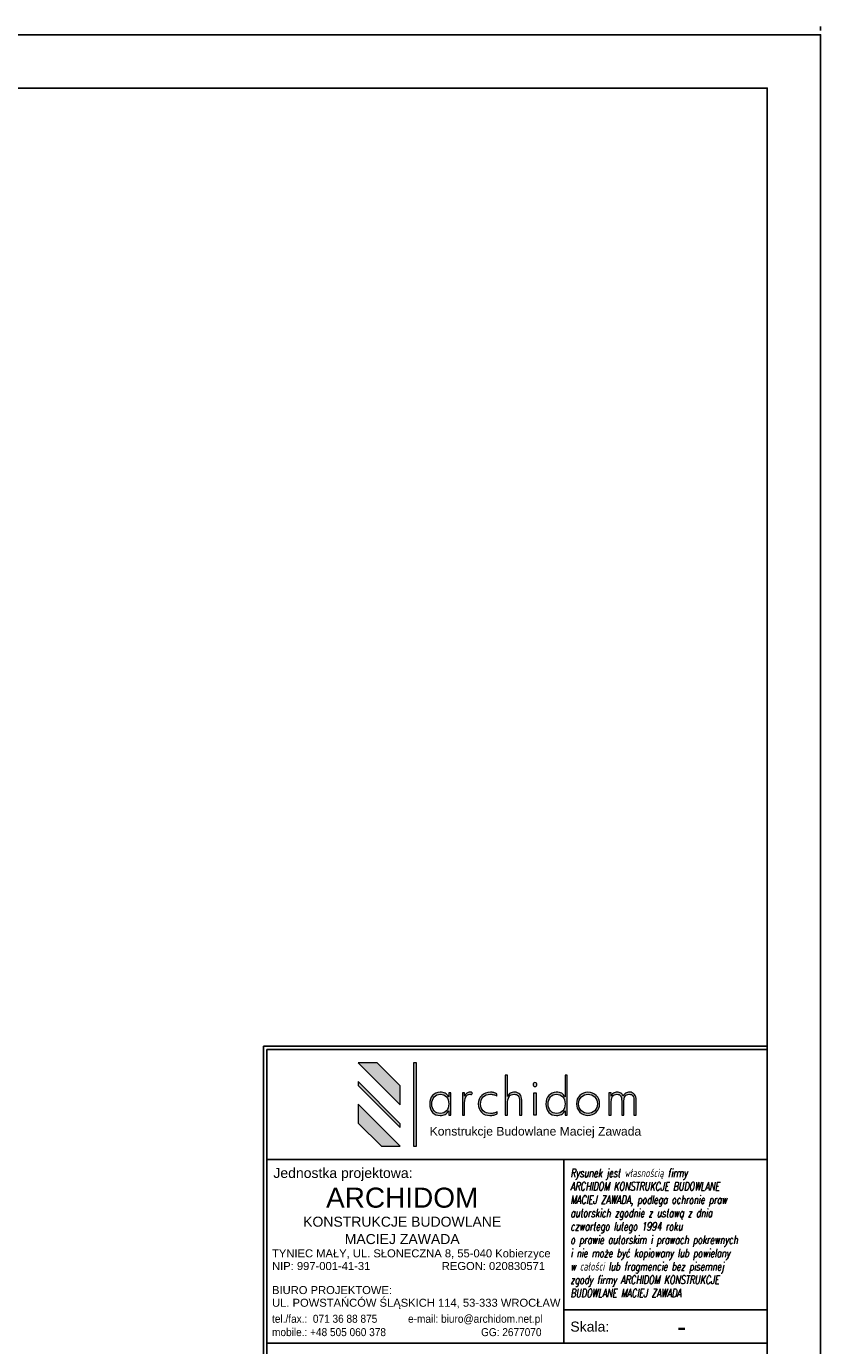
# Model space of a CAD drawing. Header units: millimetres. Extents: x 1699 to 2149, y 1001 to 1709.
# Tile 10 of 10: x 2030 to 2149, y 1482 to 1680. Entities that reach past the tile are written whole.
import ezdxf
from ezdxf.enums import TextEntityAlignment as Align

# ---------------------------------------------------------------- set-up
doc = ezdxf.new("R2010")
doc.units = ezdxf.units.MM
doc.layers.add('_Pomocnicza', color=4, linetype='Continuous', plot=False)
doc.layers.add('FBThlon-opisy', color=7, linetype='Continuous')
doc.styles.add('Logo1', font='arial.ttf', dxfattribs={"height": 13})
doc.styles.get("Standard").update_dxf_attribs({"font": 'ARIAL.TTF'})
doc.styles.add('Zwykły 20', font='romans.shx', dxfattribs={"width": 0.8, "oblique": 10, "height": 3})
doc.dimstyles.new('ISO-25', dxfattribs={"dimtxt": 2.5, "dimasz": 2.5, "dimexe": 1.25, "dimexo": 0.625, "dimtad": 1, "dimtxsty": 'Standard', "dimcen": 2.5, "dimadec": 0, "dimazin": 0, "dimtfac": 1, "dimtmove": 0, "dimatfit": 3, "dimfxl": 0, "dimarcsym": 0})

# ---------------------------------------------------------------- blocks, each defined once
blk = doc.blocks.new('*D71')
at = {"layer": '_Pomocnicza', "color": 0, "lineweight": -2}
for p, q in [((0, 0.62), (0, 1.25)), ((0, 0), (420, 0)), ((420, 0.62), (420, 1.25))]:
    blk.add_line(p, q, dxfattribs=at)
at = {"layer": 'Defpoints', "color": 0}
for p in [(0, 0), (420, 0), (420, 0)]:
    blk.add_point(p, dxfattribs=at)
at = {"layer": '_Pomocnicza', "color": 0, "insert": (31.83, 13.39), "char_height": 25, "attachment_point": 5}
blk.add_mtext('420', dxfattribs=at)
blk = doc.blocks.new('_None')
blk = doc.blocks.new('Logo_archidom_2018_black')
at = {"lineweight": 0}
h = blk.add_hatch(color=256, dxfattribs=at)
h.dxf.hatch_style = 2
h.paths.add_polyline_path([(-181.7, 145), (-210, 145), (-147, 82), (-147, 110.3)])
h = blk.add_hatch(color=256, dxfattribs=at)
h.dxf.hatch_style = 2
h.paths.add_polyline_path([(-123, 145), (-127, 145), (-127, 20), (-123, 20)])
h = blk.add_hatch(color=256, dxfattribs=at)
h.dxf.hatch_style = 2
edge = h.paths.add_edge_path()
edge.add_spline(control_points=[(34.9, 66.8), (34.9, 66.8), (31.7, 66.8), (31.7, 66.8), (31.7, 66.8), (31.7, 87.6), (31.7, 87.6), (31.7, 91.2), (31, 93.8), (29.7, 95.5), (28.5, 97.1), (26.4, 97.9), (23.5, 97.9), (20.1, 97.9), (17.5, 96.7), (16, 94.3), (14.4, 91.9), (13.6, 88.1), (13.6, 82.9), (13.6, 82.9), (13.6, 66.8), (13.6, 66.8), (13.6, 66.8), (10.3, 66.8), (10.3, 66.8), (10.3, 66.8), (10.3, 126.5), (10.3, 126.5), (10.3, 126.5), (13.6, 126.5), (13.6, 126.5), (13.6, 126.5), (13.6, 94.6), (13.6, 94.6), (14.7, 97), (16, 98.7), (17.7, 99.6), (19.3, 100.5), (21.5, 101), (24.4, 101), (27.6, 101), (30.2, 99.9), (32.1, 97.8), (34, 95.6), (34.9, 92.7), (34.9, 88.9), (34.9, 88.9), (34.9, 66.8), (34.9, 66.8)], knot_values=[0, 0, 0, 0, 1, 1, 1, 2, 2, 2, 3, 3, 3, 4, 4, 4, 5, 5, 5, 6, 6, 6, 7, 7, 7, 8, 8, 8, 9, 9, 9, 10, 10, 10, 11, 11, 11, 12, 12, 12, 13, 13, 13, 14, 14, 14, 15, 15, 15, 16, 16, 16, 16], degree=3, periodic=1)
h = blk.add_hatch(color=256, dxfattribs=at)
h.dxf.hatch_style = 2
edge = h.paths.add_edge_path()
edge.add_spline(control_points=[(103, 66.8), (103, 66.8), (99.8, 66.8), (99.8, 66.8), (99.8, 66.8), (99.8, 73.2), (99.8, 73.2), (98.3, 70.7), (96.5, 68.9), (94.4, 67.8), (92.3, 66.7), (89.8, 66.1), (86.9, 66.1), (82.3, 66.1), (78.5, 67.7), (75.6, 70.8), (72.7, 73.9), (71.2, 78), (71.2, 83.2), (71.2, 88.5), (72.6, 92.8), (75.5, 96), (78.4, 99.3), (82.1, 101), (86.7, 101), (90.2, 101), (92.9, 100.4), (94.8, 99.3), (96.7, 98.2), (98.4, 96.4), (99.8, 93.9), (99.8, 93.9), (99.8, 126.5), (99.8, 126.5), (99.8, 126.5), (103, 126.5), (103, 126.5), (103, 126.5), (103, 66.8), (103, 66.8)], knot_values=[0, 0, 0, 0, 1, 1, 1, 2, 2, 2, 3, 3, 3, 4, 4, 4, 5, 5, 5, 6, 6, 6, 7, 7, 7, 8, 8, 8, 9, 9, 9, 10, 10, 10, 11, 11, 11, 12, 12, 12, 13, 13, 13, 13], degree=3, periodic=1)
edge = h.paths.add_edge_path()
edge.add_spline(control_points=[(99.8, 83.6), (99.8, 88), (98.6, 91.5), (96.3, 94.1), (93.9, 96.6), (90.8, 97.9), (86.9, 97.9), (83.2, 97.9), (80.2, 96.6), (77.9, 93.9), (75.6, 91.2), (74.5, 87.6), (74.5, 83.2), (74.5, 78.9), (75.6, 75.5), (78, 72.9), (80.3, 70.4), (83.4, 69.1), (87.3, 69.1), (91.1, 69.1), (94.2, 70.4), (96.4, 73.1), (98.7, 75.7), (99.8, 79.2), (99.8, 83.6)], knot_values=[0, 0, 0, 0, 1, 1, 1, 2, 2, 2, 3, 3, 3, 4, 4, 4, 5, 5, 5, 6, 6, 6, 7, 7, 7, 8, 8, 8, 8], degree=3, periodic=0)
h = blk.add_hatch(color=256, dxfattribs=at)
h.dxf.hatch_style = 2
h.paths.add_polyline_path([(-210, 116.8), (-210, 111.2), (-147, 48.2), (-147, 53.8)])
h = blk.add_hatch(color=256, dxfattribs=at)
h.dxf.hatch_style = 2
edge = h.paths.add_edge_path()
edge.add_spline(control_points=[(-71.2, 66.8), (-71.2, 66.8), (-74.4, 66.8), (-74.4, 66.8), (-74.4, 66.8), (-74.4, 73.2), (-74.4, 73.2), (-75.9, 70.7), (-77.7, 68.9), (-79.8, 67.8), (-81.9, 66.7), (-84.4, 66.1), (-87.3, 66.1), (-92, 66.1), (-95.7, 67.7), (-98.7, 70.8), (-101.6, 73.9), (-103, 78), (-103, 83.2), (-103, 88.5), (-101.6, 92.8), (-98.7, 96), (-95.8, 99.3), (-92.1, 101), (-87.5, 101), (-84.2, 101), (-81.6, 100.4), (-79.6, 99.3), (-77.6, 98.2), (-75.8, 96.4), (-74.4, 93.9), (-74.4, 93.9), (-74.4, 100.2), (-74.4, 100.2), (-74.4, 100.2), (-71.2, 100.2), (-71.2, 100.2), (-71.2, 100.2), (-71.2, 66.8), (-71.2, 66.8)], knot_values=[0, 0, 0, 0, 1, 1, 1, 2, 2, 2, 3, 3, 3, 4, 4, 4, 5, 5, 5, 6, 6, 6, 7, 7, 7, 8, 8, 8, 9, 9, 9, 10, 10, 10, 11, 11, 11, 12, 12, 12, 13, 13, 13, 13], degree=3, periodic=1)
edge = h.paths.add_edge_path()
edge.add_spline(control_points=[(-74.4, 83.6), (-74.4, 88), (-75.6, 91.5), (-77.9, 94.1), (-80.3, 96.6), (-83.4, 97.9), (-87.3, 97.9), (-91, 97.9), (-94, 96.6), (-96.3, 93.9), (-98.6, 91.2), (-99.8, 87.6), (-99.8, 83.2), (-99.8, 78.9), (-98.6, 75.5), (-96.3, 72.9), (-93.9, 70.4), (-90.8, 69.1), (-86.9, 69.1), (-83.1, 69.1), (-80.1, 70.4), (-77.8, 73.1), (-75.6, 75.7), (-74.4, 79.2), (-74.4, 83.6)], knot_values=[0, 0, 0, 0, 1, 1, 1, 2, 2, 2, 3, 3, 3, 4, 4, 4, 5, 5, 5, 6, 6, 6, 7, 7, 7, 8, 8, 8, 8], degree=3, periodic=0)
h = blk.add_hatch(color=256, dxfattribs=at)
h.dxf.hatch_style = 2
edge = h.paths.add_edge_path()
edge.add_spline(control_points=[(-39, 100.2), (-39, 100.2), (-40.1, 97.2), (-40.1, 97.2), (-40.5, 97.4), (-40.9, 97.6), (-41.4, 97.7), (-41.9, 97.9), (-42.4, 97.9), (-42.9, 97.9), (-45.6, 97.9), (-47.5, 96.6), (-48.8, 93.8), (-50.1, 91.1), (-50.7, 86.9), (-50.7, 81.3), (-50.7, 81.3), (-50.7, 66.8), (-50.7, 66.8), (-50.7, 66.8), (-53.9, 66.8), (-53.9, 66.8), (-53.9, 66.8), (-53.9, 100.2), (-53.9, 100.2), (-53.9, 100.2), (-50.7, 100.2), (-50.7, 100.2), (-50.7, 100.2), (-50.7, 94.9), (-50.7, 94.9), (-49.9, 97), (-48.9, 98.6), (-47.5, 99.5), (-46.2, 100.5), (-44.4, 101), (-42.2, 101), (-41.6, 101), (-41, 100.9), (-40.5, 100.8), (-39.9, 100.6), (-39.5, 100.5), (-39, 100.2)], knot_values=[0, 0, 0, 0, 1, 1, 1, 2, 2, 2, 3, 3, 3, 4, 4, 4, 5, 5, 5, 6, 6, 6, 7, 7, 7, 8, 8, 8, 9, 9, 9, 10, 10, 10, 11, 11, 11, 12, 12, 12, 13, 13, 13, 14, 14, 14, 14], degree=3, periodic=0)
h = blk.add_hatch(color=256, dxfattribs=at)
h.dxf.hatch_style = 2
edge = h.paths.add_edge_path()
edge.add_spline(control_points=[(-1.7, 68.5), (-3.3, 67.7), (-5.1, 67.1), (-7, 66.7), (-8.8, 66.3), (-10.9, 66.1), (-13, 66.1), (-18, 66.1), (-22.1, 67.7), (-25.3, 70.9), (-28.5, 74.1), (-30.1, 78.3), (-30.1, 83.3), (-30.1, 88.6), (-28.4, 92.8), (-25.1, 96.1), (-21.8, 99.3), (-17.4, 101), (-12.1, 101), (-10.3, 101), (-8.6, 100.8), (-7, 100.4), (-5.4, 99.9), (-3.8, 99.3), (-2.3, 98.5), (-2.3, 98.5), (-2.3, 95.2), (-2.3, 95.2), (-3.8, 96.1), (-5.4, 96.8), (-7.1, 97.2), (-8.7, 97.7), (-10.4, 97.9), (-12.1, 97.9), (-16.7, 97.9), (-20.3, 96.6), (-22.9, 93.9), (-25.5, 91.2), (-26.8, 87.6), (-26.8, 83), (-26.8, 79), (-25.5, 75.6), (-22.7, 73), (-20, 70.4), (-16.5, 69.1), (-12.1, 69.1), (-10.1, 69.1), (-8.3, 69.4), (-6.6, 69.8), (-4.8, 70.3), (-3.2, 71), (-1.7, 71.9), (-1.7, 71.9), (-1.7, 68.5), (-1.7, 68.5)], knot_values=[0, 0, 0, 0, 1, 1, 1, 2, 2, 2, 3, 3, 3, 4, 4, 4, 5, 5, 5, 6, 6, 6, 7, 7, 7, 8, 8, 8, 9, 9, 9, 10, 10, 10, 11, 11, 11, 12, 12, 12, 13, 13, 13, 14, 14, 14, 15, 15, 15, 16, 16, 16, 17, 17, 17, 18, 18, 18, 18], degree=3, periodic=0)
h = blk.add_hatch(color=256, dxfattribs=at)
h.dxf.hatch_style = 2
edge = h.paths.add_edge_path()
edge.add_spline(control_points=[(57.7, 112.4), (57.7, 111.6), (57.5, 110.9), (56.9, 110.3), (56.3, 109.8), (55.6, 109.5), (54.8, 109.5), (54, 109.5), (53.4, 109.8), (52.8, 110.3), (52.2, 110.9), (51.9, 111.6), (51.9, 112.4), (51.9, 113.2), (52.2, 113.9), (52.8, 114.4), (53.4, 115), (54, 115.3), (54.8, 115.3), (55.6, 115.3), (56.3, 115), (56.9, 114.4), (57.5, 113.9), (57.7, 113.2), (57.7, 112.4)], knot_values=[0, 0, 0, 0, 1, 1, 1, 2, 2, 2, 3, 3, 3, 4, 4, 4, 5, 5, 5, 6, 6, 6, 7, 7, 7, 8, 8, 8, 8], degree=3, periodic=0)
h.paths.add_polyline_path([(56.5, 66.8), (53.3, 66.8), (53.3, 100.2), (56.5, 100.2)])
h = blk.add_hatch(color=256, dxfattribs=at)
h.dxf.hatch_style = 2
edge = h.paths.add_edge_path()
edge.add_spline(control_points=[(151.6, 83.7), (151.6, 78.8), (149.9, 74.6), (146.5, 71.2), (143.1, 67.8), (139, 66.1), (134.2, 66.1), (129.4, 66.1), (125.4, 67.8), (122, 71.2), (118.6, 74.6), (117, 78.8), (117, 83.7), (117, 88.5), (118.6, 92.6), (122, 96), (125.3, 99.3), (129.4, 101), (134.2, 101), (139.1, 101), (143.2, 99.3), (146.6, 96), (149.9, 92.6), (151.6, 88.5), (151.6, 83.7)], knot_values=[0, 0, 0, 0, 1, 1, 1, 2, 2, 2, 3, 3, 3, 4, 4, 4, 5, 5, 5, 6, 6, 6, 7, 7, 7, 8, 8, 8, 8], degree=3, periodic=0)
edge = h.paths.add_edge_path()
edge.add_spline(control_points=[(148.3, 83.6), (148.3, 87.6), (147, 91), (144.3, 93.8), (141.6, 96.6), (138.3, 97.9), (134.3, 97.9), (130.4, 97.9), (127, 96.6), (124.3, 93.8), (121.6, 91.1), (120.2, 87.7), (120.2, 83.6), (120.2, 79.5), (121.6, 76.1), (124.3, 73.3), (127.1, 70.5), (130.4, 69.1), (134.3, 69.1), (138.2, 69.1), (141.5, 70.5), (144.3, 73.3), (147, 76.1), (148.3, 79.5), (148.3, 83.6)], knot_values=[0, 0, 0, 0, 1, 1, 1, 2, 2, 2, 3, 3, 3, 4, 4, 4, 5, 5, 5, 6, 6, 6, 7, 7, 7, 8, 8, 8, 8], degree=3, periodic=0)
h = blk.add_hatch(color=256, dxfattribs=at)
h.dxf.hatch_style = 2
edge = h.paths.add_edge_path()
edge.add_spline(control_points=[(206.4, 66.8), (206.4, 66.8), (203.1, 66.8), (203.1, 66.8), (203.1, 66.8), (203.1, 87.6), (203.1, 87.6), (203.1, 91.1), (202.6, 93.7), (201.4, 95.4), (200.3, 97.1), (198.5, 97.9), (196, 97.9), (193, 97.9), (190.9, 97), (189.7, 95.1), (188.5, 93.2), (187.9, 89.4), (187.9, 83.6), (187.9, 83.6), (187.9, 66.8), (187.9, 66.8), (187.9, 66.8), (184.7, 66.8), (184.7, 66.8), (184.7, 66.8), (184.7, 87.6), (184.7, 87.6), (184.7, 91.2), (184.1, 93.9), (183, 95.5), (182, 97.1), (180.1, 97.9), (177.6, 97.9), (174.4, 97.9), (172.2, 96.8), (170.8, 94.4), (169.4, 92.1), (168.8, 88.2), (168.8, 82.9), (168.8, 82.9), (168.8, 66.8), (168.8, 66.8), (168.8, 66.8), (165.5, 66.8), (165.5, 66.8), (165.5, 66.8), (165.5, 100.2), (165.5, 100.2), (165.5, 100.2), (168.8, 100.2), (168.8, 100.2), (168.8, 100.2), (168.8, 95.2), (168.8, 95.2), (169.5, 97.1), (170.7, 98.5), (172.2, 99.5), (173.8, 100.5), (175.8, 101), (178.2, 101), (180.2, 101), (182, 100.5), (183.6, 99.4), (185.2, 98.4), (186.3, 96.9), (187, 95), (187.8, 97), (189, 98.5), (190.5, 99.5), (192.1, 100.5), (194.1, 101), (196.6, 101), (199.5, 101), (201.9, 99.9), (203.7, 97.7), (205.5, 95.5), (206.4, 92.6), (206.4, 88.9), (206.4, 88.9), (206.4, 66.8), (206.4, 66.8)], knot_values=[0, 0, 0, 0, 1, 1, 1, 2, 2, 2, 3, 3, 3, 4, 4, 4, 5, 5, 5, 6, 6, 6, 7, 7, 7, 8, 8, 8, 9, 9, 9, 10, 10, 10, 11, 11, 11, 12, 12, 12, 13, 13, 13, 14, 14, 14, 15, 15, 15, 16, 16, 16, 17, 17, 17, 18, 18, 18, 19, 19, 19, 20, 20, 20, 21, 21, 21, 22, 22, 22, 23, 23, 23, 24, 24, 24, 25, 25, 25, 26, 26, 26, 27, 27, 27, 27], degree=3, periodic=1)
h = blk.add_hatch(color=256, dxfattribs=at)
h.dxf.hatch_style = 2
h.paths.add_polyline_path([(-210, 83), (-210, 54.7), (-175.3, 20), (-147, 20)])
for p, q in [((-181.7, 145), (-210, 145)), ((-147, 82), (-210, 145)), ((-147, 110.3), (-181.7, 145)), ((-210, 116.8), (-210, 111.2)), ((-147, 53.8), (-210, 116.8)), ((-147, 48.2), (-210, 111.2)), ((-147, 82), (-147, 110.3)), ((-210, 83), (-210, 54.7)), ((-147, 20), (-210, 83)), ((-175.3, 20), (-210, 54.7)), ((-147, 48.2), (-147, 53.8)), ((-175.3, 20), (-147, 20))]:
    blk.add_line(p, q, dxfattribs=at)
for points in [[(-123, 20), (-123, 145), (-127, 145), (-127, 20), (-123, 20)], [(56.5, 66.8), (53.3, 66.8), (53.3, 100.2), (56.5, 100.2), (56.5, 66.8)]]:
    blk.add_lwpolyline(points, dxfattribs=at)
for points, knots in [([(34.9, 66.8), (34.9, 66.8), (31.7, 66.8), (31.7, 66.8), (31.7, 66.8), (31.7, 87.6), (31.7, 87.6), (31.7, 91.2), (31, 93.8), (29.7, 95.5), (28.5, 97.1), (26.4, 97.9), (23.5, 97.9), (20.1, 97.9), (17.5, 96.7), (16, 94.3), (14.4, 91.9), (13.6, 88.1), (13.6, 82.9), (13.6, 82.9), (13.6, 66.8), (13.6, 66.8), (13.6, 66.8), (10.3, 66.8), (10.3, 66.8), (10.3, 66.8), (10.3, 126.5), (10.3, 126.5), (10.3, 126.5), (13.6, 126.5), (13.6, 126.5), (13.6, 126.5), (13.6, 94.6), (13.6, 94.6), (14.7, 97), (16, 98.7), (17.7, 99.6), (19.3, 100.5), (21.5, 101), (24.4, 101), (27.6, 101), (30.2, 99.9), (32.1, 97.8), (34, 95.6), (34.9, 92.7), (34.9, 88.9), (34.9, 88.9), (34.9, 66.8), (34.9, 66.8)], [0, 0, 0, 0, 1, 1, 1, 2, 2, 2, 3, 3, 3, 4, 4, 4, 5, 5, 5, 6, 6, 6, 7, 7, 7, 8, 8, 8, 9, 9, 9, 10, 10, 10, 11, 11, 11, 12, 12, 12, 13, 13, 13, 14, 14, 14, 15, 15, 15, 16, 16, 16, 16]), ([(103, 66.8), (103, 66.8), (99.8, 66.8), (99.8, 66.8), (99.8, 66.8), (99.8, 73.2), (99.8, 73.2), (98.3, 70.7), (96.5, 68.9), (94.4, 67.8), (92.3, 66.7), (89.8, 66.1), (86.9, 66.1), (82.3, 66.1), (78.5, 67.7), (75.6, 70.8), (72.7, 73.9), (71.2, 78), (71.2, 83.2), (71.2, 88.5), (72.6, 92.8), (75.5, 96), (78.4, 99.3), (82.1, 101), (86.7, 101), (90.2, 101), (92.9, 100.4), (94.8, 99.3), (96.7, 98.2), (98.4, 96.4), (99.8, 93.9), (99.8, 93.9), (99.8, 126.5), (99.8, 126.5), (99.8, 126.5), (103, 126.5), (103, 126.5), (103, 126.5), (103, 66.8), (103, 66.8)], [0, 0, 0, 0, 1, 1, 1, 2, 2, 2, 3, 3, 3, 4, 4, 4, 5, 5, 5, 6, 6, 6, 7, 7, 7, 8, 8, 8, 9, 9, 9, 10, 10, 10, 11, 11, 11, 12, 12, 12, 13, 13, 13, 13]), ([(-71.2, 66.8), (-71.2, 66.8), (-74.4, 66.8), (-74.4, 66.8), (-74.4, 66.8), (-74.4, 73.2), (-74.4, 73.2), (-75.9, 70.7), (-77.7, 68.9), (-79.8, 67.8), (-81.9, 66.7), (-84.4, 66.1), (-87.3, 66.1), (-92, 66.1), (-95.7, 67.7), (-98.7, 70.8), (-101.6, 73.9), (-103, 78), (-103, 83.2), (-103, 88.5), (-101.6, 92.8), (-98.7, 96), (-95.8, 99.3), (-92.1, 101), (-87.5, 101), (-84.2, 101), (-81.6, 100.4), (-79.6, 99.3), (-77.6, 98.2), (-75.8, 96.4), (-74.4, 93.9), (-74.4, 93.9), (-74.4, 100.2), (-74.4, 100.2), (-74.4, 100.2), (-71.2, 100.2), (-71.2, 100.2), (-71.2, 100.2), (-71.2, 66.8), (-71.2, 66.8)], [0, 0, 0, 0, 1, 1, 1, 2, 2, 2, 3, 3, 3, 4, 4, 4, 5, 5, 5, 6, 6, 6, 7, 7, 7, 8, 8, 8, 9, 9, 9, 10, 10, 10, 11, 11, 11, 12, 12, 12, 13, 13, 13, 13]), ([(-39, 100.2), (-39, 100.2), (-40.1, 97.2), (-40.1, 97.2), (-40.5, 97.4), (-40.9, 97.6), (-41.4, 97.7), (-41.9, 97.9), (-42.4, 97.9), (-42.9, 97.9), (-45.6, 97.9), (-47.5, 96.6), (-48.8, 93.8), (-50.1, 91.1), (-50.7, 86.9), (-50.7, 81.3), (-50.7, 81.3), (-50.7, 66.8), (-50.7, 66.8), (-50.7, 66.8), (-53.9, 66.8), (-53.9, 66.8), (-53.9, 66.8), (-53.9, 100.2), (-53.9, 100.2), (-53.9, 100.2), (-50.7, 100.2), (-50.7, 100.2), (-50.7, 100.2), (-50.7, 94.9), (-50.7, 94.9), (-49.9, 97), (-48.9, 98.6), (-47.5, 99.5), (-46.2, 100.5), (-44.4, 101), (-42.2, 101), (-41.6, 101), (-41, 100.9), (-40.5, 100.8), (-39.9, 100.6), (-39.5, 100.5), (-39, 100.2)], [0, 0, 0, 0, 1, 1, 1, 2, 2, 2, 3, 3, 3, 4, 4, 4, 5, 5, 5, 6, 6, 6, 7, 7, 7, 8, 8, 8, 9, 9, 9, 10, 10, 10, 11, 11, 11, 12, 12, 12, 13, 13, 13, 14, 14, 14, 14]), ([(-1.7, 68.5), (-3.3, 67.7), (-5.1, 67.1), (-7, 66.7), (-8.8, 66.3), (-10.9, 66.1), (-13, 66.1), (-18, 66.1), (-22.1, 67.7), (-25.3, 70.9), (-28.5, 74.1), (-30.1, 78.3), (-30.1, 83.3), (-30.1, 88.6), (-28.4, 92.8), (-25.1, 96.1), (-21.8, 99.3), (-17.4, 101), (-12.1, 101), (-10.3, 101), (-8.6, 100.8), (-7, 100.4), (-5.4, 99.9), (-3.8, 99.3), (-2.3, 98.5), (-2.3, 98.5), (-2.3, 95.2), (-2.3, 95.2), (-3.8, 96.1), (-5.4, 96.8), (-7.1, 97.2), (-8.7, 97.7), (-10.4, 97.9), (-12.1, 97.9), (-16.7, 97.9), (-20.3, 96.6), (-22.9, 93.9), (-25.5, 91.2), (-26.8, 87.6), (-26.8, 83), (-26.8, 79), (-25.5, 75.6), (-22.7, 73), (-20, 70.4), (-16.5, 69.1), (-12.1, 69.1), (-10.1, 69.1), (-8.3, 69.4), (-6.6, 69.8), (-4.8, 70.3), (-3.2, 71), (-1.7, 71.9), (-1.7, 71.9), (-1.7, 68.5), (-1.7, 68.5)], [0, 0, 0, 0, 1, 1, 1, 2, 2, 2, 3, 3, 3, 4, 4, 4, 5, 5, 5, 6, 6, 6, 7, 7, 7, 8, 8, 8, 9, 9, 9, 10, 10, 10, 11, 11, 11, 12, 12, 12, 13, 13, 13, 14, 14, 14, 15, 15, 15, 16, 16, 16, 17, 17, 17, 18, 18, 18, 18]), ([(57.7, 112.4), (57.7, 111.6), (57.5, 110.9), (56.9, 110.3), (56.3, 109.8), (55.6, 109.5), (54.8, 109.5), (54, 109.5), (53.4, 109.8), (52.8, 110.3), (52.2, 110.9), (51.9, 111.6), (51.9, 112.4), (51.9, 113.2), (52.2, 113.9), (52.8, 114.4), (53.4, 115), (54, 115.3), (54.8, 115.3), (55.6, 115.3), (56.3, 115), (56.9, 114.4), (57.5, 113.9), (57.7, 113.2), (57.7, 112.4)], [0, 0, 0, 0, 1, 1, 1, 2, 2, 2, 3, 3, 3, 4, 4, 4, 5, 5, 5, 6, 6, 6, 7, 7, 7, 8, 8, 8, 8]), ([(151.6, 83.7), (151.6, 78.8), (149.9, 74.6), (146.5, 71.2), (143.1, 67.8), (139, 66.1), (134.2, 66.1), (129.4, 66.1), (125.4, 67.8), (122, 71.2), (118.6, 74.6), (117, 78.8), (117, 83.7), (117, 88.5), (118.6, 92.6), (122, 96), (125.3, 99.3), (129.4, 101), (134.2, 101), (139.1, 101), (143.2, 99.3), (146.6, 96), (149.9, 92.6), (151.6, 88.5), (151.6, 83.7)], [0, 0, 0, 0, 1, 1, 1, 2, 2, 2, 3, 3, 3, 4, 4, 4, 5, 5, 5, 6, 6, 6, 7, 7, 7, 8, 8, 8, 8]), ([(206.4, 66.8), (206.4, 66.8), (203.1, 66.8), (203.1, 66.8), (203.1, 66.8), (203.1, 87.6), (203.1, 87.6), (203.1, 91.1), (202.6, 93.7), (201.4, 95.4), (200.3, 97.1), (198.5, 97.9), (196, 97.9), (193, 97.9), (190.9, 97), (189.7, 95.1), (188.5, 93.2), (187.9, 89.4), (187.9, 83.6), (187.9, 83.6), (187.9, 66.8), (187.9, 66.8), (187.9, 66.8), (184.7, 66.8), (184.7, 66.8), (184.7, 66.8), (184.7, 87.6), (184.7, 87.6), (184.7, 91.2), (184.1, 93.9), (183, 95.5), (182, 97.1), (180.1, 97.9), (177.6, 97.9), (174.4, 97.9), (172.2, 96.8), (170.8, 94.4), (169.4, 92.1), (168.8, 88.2), (168.8, 82.9), (168.8, 82.9), (168.8, 66.8), (168.8, 66.8), (168.8, 66.8), (165.5, 66.8), (165.5, 66.8), (165.5, 66.8), (165.5, 100.2), (165.5, 100.2), (165.5, 100.2), (168.8, 100.2), (168.8, 100.2), (168.8, 100.2), (168.8, 95.2), (168.8, 95.2), (169.5, 97.1), (170.7, 98.5), (172.2, 99.5), (173.8, 100.5), (175.8, 101), (178.2, 101), (180.2, 101), (182, 100.5), (183.6, 99.4), (185.2, 98.4), (186.3, 96.9), (187, 95), (187.8, 97), (189, 98.5), (190.5, 99.5), (192.1, 100.5), (194.1, 101), (196.6, 101), (199.5, 101), (201.9, 99.9), (203.7, 97.7), (205.5, 95.5), (206.4, 92.6), (206.4, 88.9), (206.4, 88.9), (206.4, 66.8), (206.4, 66.8)], [0, 0, 0, 0, 1, 1, 1, 2, 2, 2, 3, 3, 3, 4, 4, 4, 5, 5, 5, 6, 6, 6, 7, 7, 7, 8, 8, 8, 9, 9, 9, 10, 10, 10, 11, 11, 11, 12, 12, 12, 13, 13, 13, 14, 14, 14, 15, 15, 15, 16, 16, 16, 17, 17, 17, 18, 18, 18, 19, 19, 19, 20, 20, 20, 21, 21, 21, 22, 22, 22, 23, 23, 23, 24, 24, 24, 25, 25, 25, 26, 26, 26, 27, 27, 27, 27]), ([(-74.4, 83.6), (-74.4, 88), (-75.6, 91.5), (-77.9, 94.1), (-80.3, 96.6), (-83.4, 97.9), (-87.3, 97.9), (-91, 97.9), (-94, 96.6), (-96.3, 93.9), (-98.6, 91.2), (-99.8, 87.6), (-99.8, 83.2), (-99.8, 78.9), (-98.6, 75.5), (-96.3, 72.9), (-93.9, 70.4), (-90.8, 69.1), (-86.9, 69.1), (-83.1, 69.1), (-80.1, 70.4), (-77.8, 73.1), (-75.6, 75.7), (-74.4, 79.2), (-74.4, 83.6)], [0, 0, 0, 0, 1, 1, 1, 2, 2, 2, 3, 3, 3, 4, 4, 4, 5, 5, 5, 6, 6, 6, 7, 7, 7, 8, 8, 8, 8]), ([(99.8, 83.6), (99.8, 88), (98.6, 91.5), (96.3, 94.1), (93.9, 96.6), (90.8, 97.9), (86.9, 97.9), (83.2, 97.9), (80.2, 96.6), (77.9, 93.9), (75.6, 91.2), (74.5, 87.6), (74.5, 83.2), (74.5, 78.9), (75.6, 75.5), (78, 72.9), (80.3, 70.4), (83.4, 69.1), (87.3, 69.1), (91.1, 69.1), (94.2, 70.4), (96.4, 73.1), (98.7, 75.7), (99.8, 79.2), (99.8, 83.6)], [0, 0, 0, 0, 1, 1, 1, 2, 2, 2, 3, 3, 3, 4, 4, 4, 5, 5, 5, 6, 6, 6, 7, 7, 7, 8, 8, 8, 8]), ([(148.3, 83.6), (148.3, 87.6), (147, 91), (144.3, 93.8), (141.6, 96.6), (138.3, 97.9), (134.3, 97.9), (130.4, 97.9), (127, 96.6), (124.3, 93.8), (121.6, 91.1), (120.2, 87.7), (120.2, 83.6), (120.2, 79.5), (121.6, 76.1), (124.3, 73.3), (127.1, 70.5), (130.4, 69.1), (134.3, 69.1), (138.2, 69.1), (141.5, 70.5), (144.3, 73.3), (147, 76.1), (148.3, 79.5), (148.3, 83.6)], [0, 0, 0, 0, 1, 1, 1, 2, 2, 2, 3, 3, 3, 4, 4, 4, 5, 5, 5, 6, 6, 6, 7, 7, 7, 8, 8, 8, 8])]:
    blk.add_open_spline(points, degree=3, knots=knots, dxfattribs=at)
at = {"lineweight": 0, "ltscale": 5}
for p in [(-230, 165), (0, 165), (230, 165), (-230, 0), (0, 0), (230, 0)]:
    blk.add_point(p, dxfattribs=at)
at = {"lineweight": 0, "style": 'Logo1'}
blk.add_text('Konstrukcje Budowlane Maciej Zawada', height=13, dxfattribs=at).set_placement((-103, 42.5), align=Align.MIDDLE_LEFT)
blk = doc.blocks.new('*U2')
blk.add_lwpolyline([(0, 0), (420, 0), (420, -297), (0, -297), (0, 0)])
blk.add_lwpolyline([(25, -8), (412, -8), (412, -289), (25, -289)], close=True)
at = {"layer": '_Pomocnicza'}
dim = blk.add_aligned_dim(p1=(0, 0), p2=(420, 0), distance=0, dimstyle='ISO-25', override={"dimtxt": 25, "dimjust": 1, "dimblk1": 'None', "dimblk2": 'None', "dimsah": 1}, dxfattribs=at)
dim.commit()
dim.dimension.update_dxf_attribs({"geometry": '*D71', "text_midpoint": (31.828, 13.389)})

msp = doc.modelspace()

# ---------------------------------------------------------------- linework, layer by layer
at = {"layer": 'FBThlon-opisy'}
for p, q in [((2065.25, 1527.32), (2140.75, 1527.32)), ((2065.25, 1527.32), (2140.75, 1527.32)), ((2065.25, 1527.32), (2065.25, 1451.32)), ((2065.25, 1527.32), (2065.25, 1389.81)), ((2065.75, 1526.82), (2140.75, 1526.82)), ((2065.75, 1526.82), (2065.75, 1520.07)), ((2140.75, 1448.36), (2140.75, 1526.82)), ((2065.75, 1510.32), (2140.75, 1510.32)), ((2110.25, 1482.81), (2110.25, 1510.32)), ((2140.75, 1487.81), (2110.25, 1487.81)), ((2110.25, 1482.81), (2065.75, 1482.81)), ((2140.75, 1482.81), (2110.25, 1482.81))]:
    msp.add_line(p, q, dxfattribs=at)
msp.add_lwpolyline([(2065.75, 1520.07), (2065.75, 1389.81), (2140.75, 1389.81), (2140.75, 1448.36)], dxfattribs=at)
msp.add_lwpolyline([(2065.75, 1520.07), (2065.75, 1389.81), (2140.75, 1389.81), (2140.75, 1448.36)], dxfattribs=at)

# ---------------------------------------------------------------- block references
msp.add_blockref('*U2', (1728.75, 1678.81))
at = {"layer": 'FBThlon-opisy', "xscale": 0.1, "yscale": 0.1, "zscale": 0.1}
msp.add_blockref('Logo_archidom_2018_black', (2100.47, 1510.32), dxfattribs=at)

# ---------------------------------------------------------------- texts
at = {"layer": 'FBThlon-opisy'}
for s, p in [('Jednostka projektowa:', (2066.75, 1508.32)), ('Skala:', (2111.25, 1485.31))]:
    msp.add_text(s, height=1.5, dxfattribs=at).set_placement(p, align=Align.MIDDLE_LEFT)
at = {"layer": 'FBThlon-opisy', "style": 'Zwykły 20', "oblique": 10, "width": 0.7}
for s, p in [('Rysunek jest własnością firmy', (2111.25, 1508.32)), ('ARCHIDOM KONSTRUKCJE BUDOWLANE', (2111.25, 1506.32)), ('MACIEJ ZAWADA, podlega ochronie praw', (2111.25, 1504.32)), ('autorskich zgodnie z ustawą z dnia', (2111.25, 1502.32)), ('czwartego lutego 1994 roku', (2111.25, 1500.32)), ('o prawie autorskim i prawach pokrewnych', (2111.25, 1498.32)), ('i nie może być kopiowany lub powielany', (2111.25, 1496.32)), ('w całości lub fragmencie bez pisemnej', (2111.25, 1494.32)), ('zgody firmy ARCHIDOM KONSTRUKCJE', (2111.25, 1492.32)), ('BUDOWLANE MACIEJ ZAWADA', (2111.25, 1490.32))]:
    msp.add_text(s, height=1.25, dxfattribs=at).set_placement(p, align=Align.MIDDLE_LEFT)
at = {"layer": 'FBThlon-opisy'}
for s, height, p in [('ARCHIDOM', 3, (2086.05, 1504.62)), ('KONSTRUKCJE BUDOWLANE', 1.5, (2086.05, 1501.02)), ('MACIEJ ZAWADA', 1.5, (2086.05, 1498.42))]:
    msp.add_text(s, height=height, dxfattribs=at).set_placement(p, align=Align.MIDDLE_CENTER)
for s, p in [('TYNIEC MAŁY, UL. SŁONECZNA 8, 55-040 Kobierzyce', (2066.55, 1495.32)), ('NIP: 997-001-41-31                       REGON: 020830571', (2066.55, 1493.42)), ('BIURO PROJEKTOWE:', (2066.55, 1489.82)), ('UL. POWSTAŃCÓW ŚLĄSKICH 114, 53-333 WROCŁAW ', (2066.55, 1487.92))]:
    msp.add_text(s, height=1.2, dxfattribs=at).set_placement(p, align=Align.BOTTOM_LEFT)
at = {"layer": 'FBThlon-opisy', "width": 0.9}
for s, p in [('tel./fax.:  071 36 88 875           e-mail: biuro@archidom.net.pl', (2066.55, 1485.52)), ('mobile.: +48 505 060 378                                  GG: 2677070', (2066.55, 1483.52))]:
    msp.add_text(s, height=1.2, dxfattribs=at).set_placement(p, align=Align.BOTTOM_LEFT)
at = {"layer": 'FBThlon-opisy'}
msp.add_text('-', height=3, dxfattribs=at).set_placement((2128.62, 1485.31), align=Align.MIDDLE_RIGHT)

doc.saveas('drawing.dxf')
